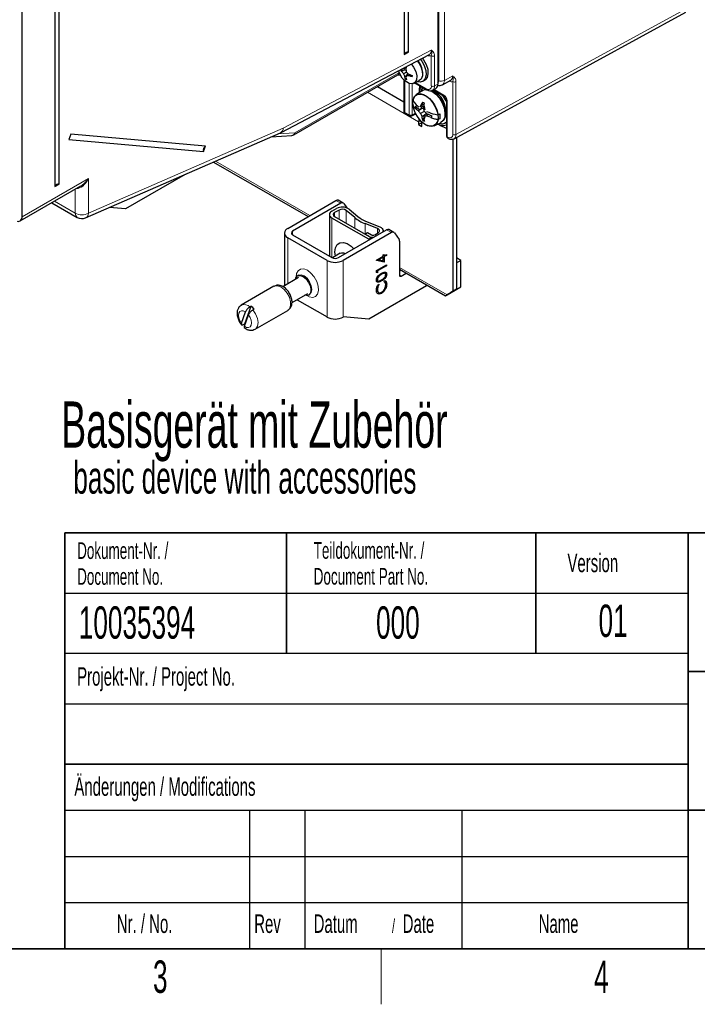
# Paper-space layout 'Blatt4' of a CAD drawing. Header units: millimetres. Extents: x 5 to 418, y 2 to 292.
# Tile 3 of 77: x 130 to 203, y 6 to 113. Entities that reach past the tile are written whole.
import ezdxf

# ---------------------------------------------------------------- set-up
doc = ezdxf.new("R2010")
doc.units = ezdxf.units.MM
doc.layers.add('SLD-0', color=7, linetype='Continuous')
doc.styles.add('SLDTEXTSTYLE0', font='TXT', dxfattribs={"width": 0.605})

# ---------------------------------------------------------------- blocks, each defined once
blk = doc.blocks.new('SW_NOTE_0_58')
at = {"layer": 'SLD-0', "color": 0, "attachment_point": 1, "style": 'SLDTEXTSTYLE0'}
for s, insert, char_height in [('Basisgerät mit Zubehör', (0, 6.45), 5), ('basic device with accessories', (1.31, -0.02), 3.5)]:
    blk.add_mtext(s, dxfattribs=dict(at, insert=insert, char_height=char_height))
blk = doc.blocks.new('SW_NOTE_0_61')
at = {"layer": 'SLD-0', "color": 0, "attachment_point": 1, "style": 'SLDTEXTSTYLE0'}
for s, insert, char_height in [('Datum', (0, 2.58), 2), ('/', (8.48, 2.08), 1.5), ('Date', (9.64, 2.58), 2)]:
    blk.add_mtext(s, dxfattribs=dict(at, insert=insert, char_height=char_height))
blk = doc.blocks.new('SW_NOTE_0_63')
at = {"layer": 'SLD-0', "color": 0, "char_height": 1.8, "attachment_point": 1, "style": 'SLDTEXTSTYLE0'}
for s, insert in [('Teildokument-Nr. /', (0, 2.32)), ('Document Part No.', (0, -0.48))]:
    blk.add_mtext(s, dxfattribs=dict(at, insert=insert))
blk = doc.blocks.new('SW_NOTE_0_64')
at = {"layer": 'SLD-0', "color": 0, "char_height": 1.8, "attachment_point": 1, "style": 'SLDTEXTSTYLE0'}
for s, insert in [('Dokument-Nr. /', (0, 2.32)), ('Document No.', (0, -0.48))]:
    blk.add_mtext(s, dxfattribs=dict(at, insert=insert))

psp = doc.layouts.new('Blatt4')

# ---------------------------------------------------------------- linework, layer by layer
at = {"color": 7, "linetype": 'Continuous', "lineweight": 25}
for p, q in [((175.47, 215.35), (175.47, 105.94)), ((172.22, 109.04), (172.22, 207.84)), ((171.76, 207.58), (171.76, 108.77)), ((134.39, 94.75), (134.39, 180.08)), ((130.39, 91.22), (130.39, 179)), ((133.93, 179.82), (133.93, 94.49)), ((175.4, 114.76), (175.4, 105.57)), ((177.15, 99.66), (202.24, 113.37)), ((158.42, 100.33), (174.48, 108.79)), ((171.76, 108.77), (172.22, 109.04)), ((159.81, 100.08), (171.05, 106.56)), ((171.6, 107.07), (171.46, 106.95)), ((171.95, 107.09), (171.69, 107.04)), ((171.99, 106.87), (171.69, 106.69)), ((171.95, 107.35), (171.8, 107.3)), ((172.16, 106.73), (171.99, 106.52)), ((172.38, 106.59), (172.27, 106.49)), ((171.73, 106.03), (171.73, 102.62)), ((171.97, 106.43), (171.8, 106.37)), ((171.96, 106.14), (171.89, 106.09)), ((172.79, 105.65), (173.39, 105.95)), ((172.89, 105.71), (174.21, 104.94)), ((173.76, 105.87), (173.98, 105.99)), ((175.89, 105.5), (176.79, 105.99)), ((171.73, 103.63), (168.85, 105.29)), ((173.62, 104.79), (173.06, 104.42)), ((173.41, 104.96), (173.44, 105.39)), ((173.41, 104.66), (173.41, 104.96)), ((173.71, 104.86), (173.61, 104.79)), ((174.64, 104.86), (174.76, 104.79)), ((174.71, 104.88), (174.81, 104.82)), ((174.84, 104.91), (175.19, 105.11)), ((174.91, 104.95), (176.09, 104.27)), ((173.05, 104.39), (173.04, 104.39)), ((173.68, 103.46), (173.46, 103.07)), ((173.92, 103.33), (173.68, 103.46)), ((176.32, 103.88), (176.32, 99.97)), ((171.86, 102.4), (172.33, 102.12)), ((172.58, 102.12), (173.01, 102.35)), ((173.11, 103.05), (172.98, 102.98)), ((173.64, 102.9), (173.31, 102.66)), ((173.84, 102.97), (173.52, 102.86)), ((173.92, 102.62), (173.52, 102.4)), ((173.86, 103.18), (173.63, 103.08)), ((174.18, 102.39), (173.92, 102.17)), ((174.37, 102.3), (174.18, 102.16)), ((173.29, 101.5), (173.29, 101.19)), ((173.65, 101.39), (173.29, 101.19)), ((174.02, 102.25), (173.65, 102.08)), ((173.65, 100.99), (173.65, 101.49)), ((173.71, 101.87), (173.92, 101.75)), ((173.78, 101.65), (173.77, 101.64)), ((173.92, 101.75), (174.03, 102.07)), ((175, 101.06), (175.6, 101.35)), ((175.65, 101.09), (175.39, 101.24)), ((175.6, 101.35), (175.71, 101.4)), ((175.64, 101.83), (175.65, 101.83)), ((176.17, 101.37), (176.22, 101.4)), ((135.68, 100.16), (135.45, 99.57)), ((150.24, 98.86), (135.68, 100.16)), ((137.26, 91.09), (158.36, 100.3)), ((173.29, 101.19), (173.65, 100.99)), ((174.96, 101.06), (174.97, 101.06)), ((176.32, 100.76), (175.65, 101.09)), ((135.45, 99.57), (150.01, 98.26)), ((157.37, 99.87), (159.6, 100.01)), ((176.44, 99.75), (176.53, 99.7)), ((177.01, 99.62), (177.01, 83.12)), ((177.43, 99.81), (177.43, 83.37)), ((150.01, 98.26), (150.24, 98.86)), ((151.12, 97.14), (161.36, 91.23)), ((148.06, 95.8), (141.58, 92.06)), ((130.18, 90.76), (136.74, 94.55)), ((133.93, 94.49), (134.39, 94.75)), ((133.6, 92.74), (136.36, 91.14)), ((159.15, 89.96), (164.37, 92.97)), ((165.15, 92.69), (164.62, 93)), ((141.58, 92.06), (139.84, 92.22)), ((164.9, 92.67), (159.68, 89.66)), ((163.93, 91.82), (164.42, 92.11)), ((164.7, 91.94), (164.21, 91.66)), ((165.21, 92.64), (165.53, 92.18)), ((166.41, 91.12), (165.47, 91.9)), ((165.8, 92.03), (166.73, 91.25)), ((163.66, 91.45), (163.66, 86.95)), ((167.92, 88.78), (163.93, 91.08)), ((164.21, 91.25), (168.2, 88.94)), ((167.75, 90.67), (169.1, 90.12)), ((164.63, 86.8), (169.85, 89.81)), ((170.38, 89.5), (165.16, 86.49)), ((167.5, 89.35), (167.78, 89.52)), ((168.88, 89.93), (167.52, 90.48)), ((167.78, 89.52), (168.21, 89.27)), ((169.49, 89.6), (169.49, 89.7)), ((170.63, 89.53), (170.1, 89.84)), ((158.79, 89.45), (158.79, 83.76)), ((163.4, 86.49), (159.15, 88.94)), ((159.68, 89.25), (163.93, 86.8)), ((167.92, 89.11), (167.5, 89.35)), ((167.5, 89.35), (167.5, 89.35)), ((168.2, 88.94), (167.92, 88.78)), ((167.92, 88.78), (167.92, 88.7)), ((168.2, 88.94), (168.2, 88.86)), ((168.56, 89.27), (168.95, 89.49)), ((170.69, 89.48), (171.2, 88.75)), ((171.24, 88.57), (171.24, 84.9)), ((164.84, 87.26), (163.99, 86.77)), ((168.74, 86.52), (169.48, 86.95)), ((168.74, 86.5), (168.74, 86.52)), ((169.57, 86.33), (168.74, 86.51)), ((169.58, 86.32), (168.74, 86.5)), ((169.46, 86.85), (169, 86.58)), ((169, 86.58), (169.02, 86.57)), ((169.48, 86.84), (169.02, 86.57)), ((169.02, 86.57), (169.48, 86.47)), ((169.46, 86.85), (169.48, 86.84)), ((169.48, 87.09), (169.58, 87.15)), ((169.48, 86.95), (169.48, 87.09)), ((169.48, 86.47), (169.48, 86.84)), ((169.57, 87.14), (169.57, 87.02)), ((169.81, 87.05), (169.57, 86.91)), ((169.57, 87.02), (169.58, 87.01)), ((169.57, 86.91), (169.57, 86.33)), ((169.57, 86.91), (169.58, 86.9)), ((169.57, 86.33), (169.58, 86.32)), ((169.58, 87.01), (169.83, 87.15)), ((169.58, 87.15), (169.58, 87.01)), ((169.83, 87.04), (169.58, 86.9)), ((169.58, 86.9), (169.58, 86.32)), ((169.81, 87.14), (169.81, 87.05)), ((169.81, 87.05), (169.83, 87.04)), ((169.83, 87.15), (169.83, 87.04)), ((177.89, 86.49), (177.43, 86.76)), ((177.47, 86.25), (177.89, 86.49)), ((177.89, 83.63), (177.89, 86.49)), ((168.77, 85.39), (169.83, 86.01)), ((168.77, 85.17), (168.77, 85.39)), ((169.81, 85.91), (168.86, 85.36)), ((168.86, 85.36), (168.86, 85.17)), ((168.86, 85.36), (168.88, 85.35)), ((169.83, 85.9), (168.88, 85.35)), ((168.88, 85.35), (168.88, 85.16)), ((169.81, 86), (169.81, 85.91)), ((169.81, 85.91), (169.83, 85.9)), ((169.83, 86.01), (169.83, 85.9)), ((171.24, 85.53), (176.21, 82.66)), ((171.43, 85.42), (171.24, 85.31)), ((177.47, 86.25), (177.43, 86.27)), ((177.47, 83.39), (177.47, 86.25)), ((160.31, 84.64), (158.6, 83.65)), ((160.32, 84.88), (160.21, 84.82)), ((168.86, 85.17), (168.77, 85.18)), ((168.88, 85.16), (168.77, 85.17)), ((168.83, 84.44), (168.85, 84.43)), ((168.86, 85.17), (168.88, 85.16)), ((169.28, 85), (169.3, 84.99)), ((169.55, 85.11), (169.57, 85.1)), ((169.57, 84.19), (169.63, 84.32)), ((169.84, 85.01), (169.86, 85)), ((171.42, 84.8), (171.96, 85.11)), ((157.66, 83.69), (154.12, 81.65)), ((174.18, 83.74), (167.92, 80.12)), ((168.83, 83.34), (168.85, 83.33)), ((168.96, 83.94), (169.03, 83.88)), ((168.96, 83.93), (169.01, 83.89)), ((169.01, 83.89), (169.03, 83.88)), ((169.65, 83.32), (169.67, 83.31)), ((169.84, 83.93), (169.86, 83.92)), ((174.26, 83.79), (174.18, 83.74)), ((177.01, 83.12), (176.39, 82.77)), ((177.43, 83.37), (176.81, 83.01)), ((176.85, 83.03), (177.27, 83.28)), ((177.01, 83.12), (177.43, 83.37)), ((177.27, 83.28), (177.89, 83.63)), ((177.43, 83.37), (177.47, 83.39)), ((177.47, 83.39), (177.89, 83.63)), ((159.61, 81.93), (161.31, 82.91)), ((160.15, 82.24), (163.4, 80.37)), ((161.41, 82.74), (161.52, 82.8)), ((169.28, 82.94), (169.29, 82.93)), ((176.33, 82.73), (176.49, 82.83)), ((176.39, 82.77), (176.81, 83.01)), ((154.51, 79.64), (155.19, 81.54)), ((155.19, 81.54), (155.04, 81.46)), ((155.38, 81.13), (155.52, 81.22)), ((155.62, 79.05), (159.16, 81.09)), ((154.13, 79.69), (154.57, 80.93)), ((154.47, 79.36), (154.91, 80.6)), ((167.92, 80.12), (165.16, 80.37)), ((154.37, 79.56), (154.51, 79.64))]:
    psp.add_line(p, q, dxfattribs=at)
at = {"color": 7, "linetype": 'Continuous', "lineweight": 18}
for p, q in [((176.11, 115.15), (176.11, 105.96)), ((177.36, 100.12), (202.45, 113.83)), ((158.66, 100.81), (174.69, 109.25)), ((174.69, 105.37), (174.69, 108.64)), ((175.04, 108.64), (175.04, 105.37)), ((159.92, 100.31), (171.16, 106.79)), ((171.16, 106.79), (171.16, 106.99)), ((171.81, 105.95), (171.81, 102.51)), ((172.28, 102.24), (172.28, 105.65)), ((172.63, 105.61), (172.63, 102.24)), ((172.97, 105.74), (174.16, 105.06)), ((175.04, 105.37), (175.4, 105.57)), ((175.4, 105.9), (175.47, 105.94)), ((176.11, 105.96), (177.01, 106.45)), ((177.01, 100.12), (177.01, 105.84)), ((177.36, 105.84), (177.36, 100.12)), ((173.29, 101.5), (167.78, 104.68)), ((174.99, 104.99), (176.04, 104.39)), ((176.39, 103.77), (176.39, 99.87)), ((171.81, 102.51), (172.28, 102.24)), ((172.63, 102.24), (172.97, 102.42)), ((173.51, 101.62), (173.29, 101.5)), ((137.57, 91.6), (158.66, 100.81)), ((158.11, 100.19), (159.92, 100.31)), ((176.39, 99.87), (176.48, 99.82)), ((151.33, 97.23), (161.54, 91.34)), ((130.39, 91.22), (137.57, 95.37)), ((137.57, 95.37), (137.57, 91.6)), ((136.15, 91.6), (136.15, 94.21)), ((133.89, 92.9), (136.15, 91.6)), ((164.37, 92.97), (164.9, 92.67)), ((164.21, 91.66), (164.21, 91.25)), ((164.7, 91.94), (164.7, 90.96)), ((165.47, 91.9), (165.47, 90.52)), ((163.93, 91.08), (163.93, 86.8)), ((166.41, 91.12), (166.41, 89.98)), ((159.68, 89.66), (159.68, 89.25)), ((167.52, 90.48), (167.52, 89.36)), ((168.88, 89.93), (168.88, 89.45)), ((170.38, 89.5), (169.85, 89.81)), ((159.15, 88.94), (159.15, 83.97)), ((167.92, 89.11), (167.92, 89.1)), ((163.4, 86.49), (163.4, 80.37)), ((165.16, 86.49), (165.16, 80.37)), ((171.24, 85.74), (176.39, 82.77)), ((169.28, 84.28), (169.3, 84.27)), ((171.24, 84.9), (171.42, 84.8))]:
    psp.add_line(p, q, dxfattribs=at)
at = {"color": 7, "linetype": 'Continuous', "lineweight": 25, "flags": 128}
for points in [[(172.52, 107.76), (172.78, 107.4), (173.01, 106.92), (173.11, 106.45), (173.08, 106.03), (172.91, 105.74), (172.63, 105.61), (172.28, 105.65), (171.9, 105.87), (171.55, 106.23), (171.27, 106.69), (171.14, 107.03)], [(173.15, 108.09), (173.36, 107.81), (173.59, 107.35), (173.72, 106.87), (173.72, 106.45), (173.59, 106.12), (173.39, 105.95)], [(173.5, 108.28), (173.65, 108.07), (173.92, 107.57), (174.09, 107.04), (174.12, 106.56), (174.02, 106.16), (173.8, 105.89), (173.48, 105.79), (173.16, 105.83)], [(173.72, 108.39), (173.86, 108.2), (174.14, 107.69), (174.3, 107.17), (174.33, 106.68), (174.23, 106.28), (174.01, 106.02), (173.98, 105.99)], [(174.05, 104.32), (174.48, 104), (174.85, 103.56), (175.16, 103.04), (175.35, 102.49), (175.42, 101.97), (175.35, 101.52), (175.16, 101.19), (174.85, 101.02), (174.48, 101.01), (174.05, 101.18), (173.63, 101.5), (173.25, 101.94), (172.95, 102.46), (172.76, 103.01), (172.69, 103.54), (172.76, 103.98), (172.95, 104.31), (173.25, 104.49), (173.63, 104.49), (174.05, 104.32)], [(172.71, 103.81), (172.85, 104.2), (173.1, 104.45), (173.45, 104.54), (173.86, 104.45), (174.28, 104.21), (174.69, 103.82), (175.04, 103.33), (175.29, 102.79), (175.42, 102.24)], [(173.52, 104.73), (173.6, 104.92), (173.8, 105.18)], [(173.71, 104.86), (173.97, 104.97), (174.14, 104.99)], [(173.77, 104.9), (174.01, 105), (174.1, 105.01)], [(174.76, 104.79), (175.18, 104.48), (175.56, 104.05), (175.87, 103.54), (176.08, 103), (176.17, 102.47), (176.14, 102), (175.99, 101.64), (175.72, 101.41), (175.71, 101.4)], [(174.81, 104.82), (175.23, 104.51), (175.61, 104.08), (175.92, 103.57), (176.13, 103.03), (176.22, 102.5), (176.19, 102.03), (176.04, 101.66), (175.77, 101.44)], [(175.42, 102.24), (175.52, 102.29), (175.65, 102.36)], [(173.36, 101.81), (173.33, 101.71), (173.29, 101.5)], [(175.42, 101.71), (175.29, 101.32), (175.04, 101.07), (174.69, 100.98), (174.28, 101.07), (174.05, 101.18)], [(175.65, 101.83), (175.52, 101.76), (175.42, 101.71)], [(129.86, 90.74), (129.95, 90.72), (130.08, 90.73), (130.18, 90.76), (130.27, 90.84), (130.34, 90.94), (130.38, 91.07), (130.39, 91.22)], [(168.95, 89.49), (169.01, 89.54), (169.06, 89.6), (169.09, 89.66), (169.09, 89.72), (169.07, 89.78), (169.02, 89.84), (168.96, 89.89), (168.88, 89.93)], [(169.1, 90.12), (169.25, 90.05), (169.37, 89.96), (169.45, 89.85), (169.49, 89.74), (169.48, 89.63), (169.47, 89.59)], [(164.31, 86.95), (164.26, 87.42), (164.32, 87.87), (164.51, 88.21), (164.8, 88.41), (165.17, 88.44), (165.59, 88.31), (166.01, 88.03), (166.29, 87.76)], [(159.98, 84.45), (160.03, 84.6), (160.21, 84.82), (160.49, 84.87), (160.81, 84.76)], [(160.81, 84.76), (161.14, 84.5), (161.41, 84.12), (161.6, 83.7), (161.66, 83.29), (161.6, 82.95), (161.41, 82.74), (161.14, 82.68), (160.98, 82.72)], [(154.51, 79.64), (154.55, 79.6), (154.55, 79.6)]]:
    psp.add_lwpolyline(points, dxfattribs=at)
at = {"color": 7, "linetype": 'Continuous', "lineweight": 18, "flags": 128}
for points in [[(171.22, 106.82), (171.19, 106.81), (171.16, 106.79)], [(161.27, 85.43), (160.88, 85.58), (160.54, 85.56), (160.27, 85.38), (160.11, 85.06), (160.07, 84.68)], [(161.23, 82.68), (161.47, 82.56), (161.85, 82.49), (162.16, 82.59), (162.37, 82.85), (162.47, 83.24), (162.44, 83.71), (162.28, 84.22), (162.01, 84.71), (161.66, 85.13), (161.27, 85.43), (161.27, 85.43)], [(160.33, 84.88), (160.6, 84.93), (160.92, 84.82)], [(160.92, 84.82), (161.24, 84.56), (161.52, 84.19), (161.7, 83.76), (161.77, 83.35), (161.7, 83.01), (161.52, 82.8), (161.52, 82.8)], [(157.66, 83.69), (157.71, 83.71), (158.02, 83.75), (158.39, 83.63), (158.75, 83.35), (159.07, 82.96), (159.32, 82.5), (159.45, 82.02), (159.46, 81.6), (159.34, 81.26), (159.16, 81.09)], [(154.13, 79.69), (153.96, 79.97), (153.85, 80.27), (153.81, 80.55), (153.85, 80.79), (153.96, 80.97), (154.13, 81.05), (154.34, 81.04), (154.57, 80.93)], [(155.38, 81.13), (155.67, 80.7), (155.86, 80.22), (155.93, 79.76), (155.88, 79.37), (155.7, 79.1), (155.62, 79.05)], [(154.91, 80.6), (155.08, 80.32), (155.19, 80.02), (155.23, 79.74), (155.19, 79.49), (155.08, 79.32), (154.91, 79.24), (154.7, 79.25), (154.47, 79.36)]]:
    psp.add_lwpolyline(points, dxfattribs=at)
at = {"color": 7, "linetype": 'Continuous', "lineweight": 25}
for centre, radius, start, end in [((172.17, 108.6), 0.446, 83.4693, 156.5253), ((171.98, 106.86), 1.75, 357.511, 45.9205), ((172.65, 108.23), 1.75, 219.6399, 227.245), ((172.94, 109.01), 2.4, 229.9352, 232.1128), ((172.44, 109.99), 3.05, 251.3012, 255.6687), ((173.53, 108.5), 2.58, 217.0027, 224.5729), ((173.91, 106.24), 2.36, 153.1856, 160.0407), ((174.18, 107.38), 2.58, 195.428, 202.9976), ((174.56, 106.75), 2.82, 166.9872, 168.8169), ((177.49, 106.62), 5.58, 171.2214, 173.766), ((176.59, 107.75), 4.69, 186.4644, 190.8585), ((175.06, 110.41), 4.69, 229.1423, 233.5366), ((174.56, 111.86), 5.7, 246.2559, 249.8843), ((173.48, 106.75), 1.73, 192.7186, 202.3785), ((173.08, 108.05), 2.3, 238.5713, 241.4341), ((174.92, 105.7), 3.05, 164.3376, 168.7058), ((174.07, 106.58), 2.15, 187.7202, 194.6615), ((172.4, 108.84), 2.36, 259.9654, 266.8194), ((173.21, 109.26), 2.93, 251.2456, 258.0342), ((176.58, 106.45), 3.97, 179.1722, 180.8278), ((174.92, 105.51), 0.485, 304.4306, 6.8811), ((175.12, 105.92), 0.349, 322.7721, 3.0492), ((174.47, 104.62), 1.11, 142.0336, 162.059), ((173.89, 102.67), 2.37, 348.2066, 69.0508), ((177.89, 102.52), 4.29, 165.0443, 172.417), ((176.02, 107.37), 4.38, 238.6746, 241.3307), ((179.84, 102.37), 6.03, 169.0179, 174.3672), ((172.83, 102.05), 3.85, 25.2118, 37.3365), ((171.98, 102.62), 0.25, 180, 240.0027), ((174.98, 105.11), 2.78, 224.0149, 232.981), ((176.2, 103.13), 3.23, 179.0668, 182.5817), ((174.85, 104.56), 2.45, 220.1243, 230.8288), ((174, 106.37), 3.55, 258.6385, 262.1554), ((176.46, 105.05), 3.96, 217.1325, 222.0857), ((176.68, 101.39), 3.48, 150.8663, 155.0862), ((177.23, 103.67), 3.91, 198.9208, 203.9209), ((179.1, 104.02), 5.37, 191.2974, 195.0483), ((177.7, 106.51), 5.42, 225.7375, 229.4701), ((176.65, 107.99), 6.13, 246.1726, 251.4701), ((173.82, 102.09), 1.84, 351.719, 8.281), ((172.46, 102.34), 0.25, 240.0027, 298.4686), ((176.01, 102.5), 2.4, 190.1348, 200.9944), ((175.5, 104.44), 3.29, 238.3022, 241.7032), ((177.12, 100.88), 3.45, 158.1239, 161.7165), ((176.53, 102.33), 2.7, 187.7621, 196.8944), ((174.21, 105.71), 3.56, 265.311, 269.4823), ((175.79, 106.21), 4.36, 248.2986, 255.5828), ((178.96, 102.13), 4.25, 179.2924, 181.9513), ((175.75, 102.1), 0.839, 252.7612, 312.9573), ((157.96, 101.21), 1, 293.5795, 297.7928), ((175.87, 102.07), 0.998, 256.8488, 296.5303), ((159.56, 100.51), 0.5, 273.6653, 299.9973), ((176.57, 99.97), 0.25, 180, 240.0027), ((150.57, 98.39), 0.565, 124.6078, 192.9807), ((134.34, 94.31), 0.446, 83.4694, 156.5252), ((164.52, 92.77), 0.253, 65.8434, 125.4677), ((165.04, 92.5), 0.22, 40.5318, 129.2491), ((164.06, 91.45), 0.393, 110.7835, 249.2164), ((164.29, 91.45), 0.218, 110.7835, 249.2161), ((165.05, 90.93), 1.33, 55.8953, 118.1296), ((165.05, 91.29), 0.741, 55.8949, 118.1298), ((136.86, 92.01), 1, 240.0027, 293.5795), ((169, 94.33), 4.13, 231.0316, 248.9738), ((169.1, 94.17), 3.76, 231.0316, 248.9737), ((159.35, 89.45), 0.546, 110.7832, 249.2169), ((159.76, 89.45), 0.218, 110.7836, 249.2162), ((170, 89.6), 0.253, 65.8434, 125.4677), ((170.52, 89.33), 0.22, 40.5318, 129.2491), ((168.37, 89.96), 0.963, 242.2346, 274.2083), ((168.38, 89.61), 0.384, 242.6089, 297.3913), ((170.94, 88.59), 0.307, 357.649, 32.349), ((164.28, 88.2), 1.92, 242.6095, 297.3905), ((164.28, 87.48), 0.769, 242.6099, 297.3901), ((165.04, 86.76), 0.537, 56.4825, 112.2508), ((171.35, 84.88), 0.109, 170.7851, 309.2041), ((153.9, 79.88), 2.1, 39.461, 52.2224), ((164.28, 82.07), 1.92, 242.6095, 297.3905)]:
    psp.add_arc(centre, radius, start, end, dxfattribs=at)
at = {"color": 7, "linetype": 'Continuous', "lineweight": 18}
for centre, radius, start, end in [((174.87, 108.98), 0.384, 242.61, 297.39), ((170.92, 106.76), 0.241, 304.24, 7.0716), ((175.75, 106.67), 0.784, 248.671, 296.6034), ((177.19, 106.18), 0.385, 242.6469, 296.909), ((174.37, 105.31), 0.328, 230.7966, 9.2139), ((174.29, 105.05), 0.126, 174.3783, 234.2974), ((174.87, 105.71), 0.384, 242.61, 297.39), ((174.54, 105.32), 0.504, 305.888, 5.6034), ((176.16, 104.37), 0.127, 174.521, 233.3149), ((176.44, 103.89), 0.127, 186.7939, 245.4741), ((171.85, 102.63), 0.12, 184.1239, 247.1954), ((171.93, 102.5), 0.123, 173.7606, 234.9283), ((172.46, 102.58), 0.385, 242.6568, 296.7662), ((172.41, 102.23), 0.123, 173.7606, 234.9283), ((172.51, 102.22), 0.125, 303.8874, 5.7677), ((158.08, 100.81), 0.583, 298.2443, 359.4798), ((158.14, 100.77), 0.525, 302.6366, 3.7313), ((159.54, 100.39), 0.384, 277.8642, 347.173), ((159.68, 100.28), 0.241, 304.24, 7.0716), ((176.44, 99.98), 0.123, 185.0899, 246.2293), ((176.51, 99.85), 0.123, 173.7606, 234.9283), ((176.6, 99.8), 0.12, 172.8048, 235.9004), ((177.19, 100.46), 0.385, 242.6469, 296.909), ((136.86, 92.96), 1.54, 242.6093, 297.3904), ((136.64, 91.54), 0.486, 173.2411, 235.4466), ((136.99, 91.6), 0.583, 298.2434, 359.4809), ((154.45, 80.88), 0.836, 44.2638, 112.5941)]:
    psp.add_arc(centre, radius, start, end, dxfattribs=at)
for centre, major_axis, ratio, start_param, end_param in [((174.16, 109.76), (-0.62, 1.08), 0.577381, 2.486885, 3.000721), ((173.98, 109.66), (-0.507, 0.863), 0.571096, 3.114986, 3.923159), ((175.4, 106.38), (-0.488, 0.873), 0.578475, 3.119854, 3.934703), ((176.48, 106.96), (-0.63, 1.08), 0.577246, 2.489982, 3.00645), ((176.3, 106.86), (-0.506, 0.863), 0.576581, 3.122341, 3.923201), ((176.04, 103.98), (-0.25, 0.433), 0.577557, 3.927224, 5.497716), ((176.48, 100.43), (-0.375, 0.65), 0.577278, 2.356366, 3.926982), ((176.66, 100.53), (-0.495, 0.869), 0.577316, 3.131526, 3.930336), ((136.86, 95.77), (0.68, 1.45), 0.51034, 3.284309, 4.668094), ((136.86, 95.77), (0.91, 1.31), 0.510341, 3.971271, 4.75675)]:
    psp.add_ellipse(centre, major_axis=major_axis, ratio=ratio, start_param=start_param, end_param=end_param, dxfattribs=at)
at = {"color": 7, "linetype": 'Continuous', "lineweight": 25}
psp.add_ellipse((176.83, 83.02), major_axis=(0.625, 0.361), ratio=0.00007, start_param=2.356154, end_param=5.497747, dxfattribs=at)
at = {"color": 7, "linetype": 'Continuous', "lineweight": 18}
for points, knots in [([(174.69, 109.25), (174.69, 109.25), (174.71, 109.24), (174.78, 109.18), (174.9, 109.07), (175.02, 108.88), (175.04, 108.71), (175.04, 108.64)], [0, 0, 0, 0, 0.003405, 0.102082, 0.394405, 0.77816, 1, 1, 1, 1]), ([(174.69, 108.64), (174.7, 108.68), (174.74, 108.8), (174.75, 108.95), (174.73, 109.12), (174.7, 109.22), (174.69, 109.24), (174.69, 109.25), (174.69, 109.25), (174.69, 109.25)], [0, 0, 0, 0, 0.183082, 0.558459, 0.882819, 0.968038, 0.991133, 0.995755, 1, 1, 1, 1]), ([(171.03, 106.57), (171.11, 106.58), (171.21, 106.59), (171.3, 106.6), (171.32, 106.6)], [0, 0, 0, 0, 0.840507, 1, 1, 1, 1]), ([(177.36, 105.84), (177.36, 105.92), (177.35, 105.99), (177.31, 106.11), (177.28, 106.17), (177.18, 106.31), (177.09, 106.38), (177.01, 106.45)], [0, 0, 0, 0, 0.25, 0.25, 0.5, 0.5, 1, 1, 1, 1]), ([(177.01, 105.84), (177.03, 105.9), (177.04, 105.95), (177.06, 106.04), (177.06, 106.09), (177.06, 106.18), (177.06, 106.23), (177.04, 106.34), (177.03, 106.4), (177.01, 106.45)], [0, 0, 0, 0, 0.25, 0.25, 0.5, 0.5, 0.75, 0.75, 1, 1, 1, 1])]:
    psp.add_open_spline(points, degree=3, knots=knots, dxfattribs=at)
at = {"color": 7, "linetype": 'Continuous', "lineweight": 25}
for points, knots in [([(171.04, 106.56), (171.05, 106.56), (171.13, 106.57), (171.25, 106.57), (171.34, 106.55), (171.35, 106.55)], [0, 0, 0, 0, 0.058588, 0.826061, 1, 1, 1, 1]), ([(175.38, 105.44), (175.38, 105.44), (175.47, 105.41), (175.65, 105.41), (175.8, 105.47), (175.87, 105.5)], [0, 0, 0, 0, 0.01703, 0.551959, 1, 1, 1, 1]), ([(174.21, 104.94), (174.27, 104.92), (174.41, 104.85), (174.63, 104.82), (174.77, 104.88), (174.84, 104.91)], [0, 0, 0, 0, 0.28358, 0.680917, 1, 1, 1, 1]), ([(172.71, 103.81), (172.75, 103.74), (172.89, 103.48), (173.15, 103.25), (173.33, 103.09)], [0, 0, 0, 0, 0.274887, 1, 1, 1, 1]), ([(176.09, 104.27), (176.11, 104.26), (176.14, 104.24), (176.2, 104.18), (176.25, 104.1), (176.29, 104.01), (176.32, 103.93), (176.32, 103.89), (176.32, 103.88)], [0, 0, 0, 0, 0.154843, 0.318026, 0.496626, 0.684092, 0.869736, 1, 1, 1, 1]), ([(173.12, 102.78), (173.01, 102.88), (172.84, 103.04), (172.75, 103.21), (172.71, 103.28)], [0, 0, 0, 0, 0.634939, 1, 1, 1, 1]), ([(174.03, 102.74), (173.99, 102.92), (173.95, 103.11), (173.92, 103.31), (173.92, 103.33)], [0, 0, 0, 0, 0.910871, 1, 1, 1, 1]), ([(174.18, 102.6), (174.48, 102.49), (174.87, 102.34), (175.31, 102.26), (175.42, 102.24)], [0, 0, 0, 0, 0.750832, 1, 1, 1, 1]), ([(175.42, 101.71), (175.3, 101.73), (175.03, 101.78), (174.79, 101.87), (174.66, 101.91)], [0, 0, 0, 0, 0.455623, 1, 1, 1, 1]), ([(176.53, 99.7), (176.59, 99.67), (176.73, 99.6), (176.94, 99.58), (177.07, 99.63), (177.12, 99.66)], [0, 0, 0, 0, 0.302624, 0.726604, 1, 1, 1, 1]), ([(169.3, 85.1), (169.43, 85.17), (169.62, 85.27), (169.79, 85.21), (169.85, 85.11), (169.85, 85.04), (169.86, 85)], [0, 0, 0, 0, 0.499406, 0.748744, 0.874374, 1, 1, 1, 1]), ([(168.74, 84.36), (168.74, 84.4), (168.75, 84.47), (168.8, 84.63), (168.98, 84.9), (169.17, 85.02), (169.3, 85.1)], [0, 0, 0, 0, 0.125599, 0.251197, 0.500581, 1, 1, 1, 1]), ([(169.3, 84.27), (169.17, 84.2), (169.01, 84.12), (168.86, 84.14), (168.79, 84.18), (168.75, 84.26), (168.74, 84.32), (168.74, 84.36)], [0, 0, 0, 0, 0.498702, 0.624177, 0.749467, 0.874745, 1, 1, 1, 1]), ([(169.28, 85), (169.18, 84.94), (169.04, 84.85), (168.89, 84.65), (168.84, 84.52), (168.84, 84.46), (168.83, 84.44)], [0, 0, 0, 0, 0.500071, 0.749022, 0.8746, 1, 1, 1, 1]), ([(168.83, 84.44), (168.83, 84.41), (168.84, 84.36), (168.86, 84.34), (168.87, 84.33)], [0, 0, 0, 0, 0.627355, 1, 1, 1, 1]), ([(169.3, 84.99), (169.2, 84.93), (169.05, 84.84), (168.91, 84.64), (168.86, 84.51), (168.85, 84.45), (168.85, 84.43)], [0, 0, 0, 0, 0.500071, 0.749022, 0.8746, 1, 1, 1, 1]), ([(168.85, 84.43), (168.85, 84.4), (168.86, 84.35), (168.9, 84.29), (168.95, 84.26), (169.08, 84.26), (169.2, 84.33), (169.3, 84.38)], [0, 0, 0, 0, 0.12514, 0.250419, 0.375518, 0.500849, 1, 1, 1, 1]), ([(169.28, 84.28), (169.15, 84.21), (169, 84.12), (168.88, 84.15), (168.87, 84.15)], [0, 0, 0, 0, 0.853436, 1, 1, 1, 1]), ([(169.55, 85.11), (169.5, 85.1), (169.41, 85.08), (169.32, 85.03), (169.28, 85)], [0, 0, 0, 0, 0.559594, 1, 1, 1, 1]), ([(169.84, 85.01), (169.84, 84.98), (169.83, 84.9), (169.78, 84.74), (169.6, 84.48), (169.41, 84.36), (169.28, 84.28)], [0, 0, 0, 0, 0.125551, 0.251091, 0.500251, 1, 1, 1, 1]), ([(169.57, 85.1), (169.52, 85.09), (169.43, 85.07), (169.34, 85.02), (169.3, 84.99)], [0, 0, 0, 0, 0.559594, 1, 1, 1, 1]), ([(169.86, 85), (169.85, 84.97), (169.85, 84.89), (169.79, 84.73), (169.62, 84.46), (169.43, 84.35), (169.3, 84.27)], [0, 0, 0, 0, 0.125551, 0.251091, 0.500251, 1, 1, 1, 1]), ([(169.3, 84.38), (169.4, 84.44), (169.55, 84.53), (169.69, 84.73), (169.74, 84.85), (169.75, 84.91), (169.75, 84.94)], [0, 0, 0, 0, 0.50029, 0.749086, 0.874604, 1, 1, 1, 1]), ([(169.68, 85.08), (169.67, 85.09), (169.64, 85.12), (169.59, 85.12), (169.55, 85.11)], [0, 0, 0, 0, 0.127342, 1, 1, 1, 1]), ([(169.75, 84.94), (169.74, 84.97), (169.74, 85.04), (169.68, 85.11), (169.61, 85.1), (169.57, 85.1)], [0, 0, 0, 0, 0.280255, 0.560779, 1, 1, 1, 1]), ([(169.75, 83.86), (169.74, 83.94), (169.72, 84.1), (169.62, 84.16), (169.57, 84.19)], [0, 0, 0, 0, 0.558774, 1, 1, 1, 1]), ([(169.63, 84.32), (169.67, 84.31), (169.75, 84.27), (169.84, 84.15), (169.85, 84), (169.86, 83.92)], [0, 0, 0, 0, 0.2804085, 0.5607948, 1, 1, 1, 1]), ([(169.72, 84.28), (169.72, 84.28), (169.76, 84.26), (169.82, 84.15), (169.83, 84.01), (169.84, 83.93)], [0, 0, 0, 0, 0.013427, 0.397842, 1, 1, 1, 1]), ([(169.78, 85.19), (169.78, 85.19), (169.81, 85.18), (169.83, 85.11), (169.84, 85.05), (169.84, 85.01)], [0, 0, 0, 0, 0.015539, 0.507776, 1, 1, 1, 1]), ([(159.15, 81.1), (159.24, 81.16), (159.42, 81.28), (159.57, 81.58), (159.63, 81.95), (159.58, 82.37), (159.42, 82.81), (159.15, 83.23), (158.82, 83.56), (158.45, 83.76), (158.08, 83.82), (157.8, 83.78), (157.69, 83.69), (157.67, 83.68)], [0, 0, 0, 0, 0.077481, 0.166661, 0.258468, 0.360156, 0.468801, 0.578424, 0.690611, 0.795178, 0.889852, 0.979693, 1, 1, 1, 1]), ([(168.74, 83.27), (168.75, 83.4), (168.77, 83.62), (168.91, 83.84), (168.96, 83.94)], [0, 0, 0, 0, 0.559516, 1, 1, 1, 1]), ([(169.29, 82.93), (169.21, 82.9), (169.04, 82.82), (168.86, 82.9), (168.76, 83.06), (168.75, 83.2), (168.74, 83.27)], [0, 0, 0, 0, 0.279511, 0.559079, 0.779374, 1, 1, 1, 1]), ([(169.01, 83.89), (168.95, 83.78), (168.85, 83.6), (168.84, 83.42), (168.83, 83.34)], [0, 0, 0, 0, 0.558426, 1, 1, 1, 1]), ([(168.83, 83.34), (168.84, 83.26), (168.85, 83.14), (168.92, 83.08), (168.94, 83.06)], [0, 0, 0, 0, 0.634498, 1, 1, 1, 1]), ([(169.03, 83.88), (168.97, 83.77), (168.87, 83.59), (168.86, 83.41), (168.85, 83.33)], [0, 0, 0, 0, 0.558426, 1, 1, 1, 1]), ([(168.85, 83.33), (168.86, 83.26), (168.87, 83.11), (168.99, 82.99), (169.14, 82.97), (169.25, 83.02), (169.3, 83.05)], [0, 0, 0, 0, 0.279855, 0.559516, 0.779683, 1, 1, 1, 1]), ([(169.65, 83.32), (169.59, 83.23), (169.47, 83.07), (169.34, 82.98), (169.28, 82.94)], [0, 0, 0, 0, 0.559025, 1, 1, 1, 1]), ([(169.67, 83.31), (169.61, 83.22), (169.49, 83.06), (169.35, 82.97), (169.29, 82.93)], [0, 0, 0, 0, 0.559025, 1, 1, 1, 1]), ([(169.3, 83.05), (169.37, 83.1), (169.51, 83.19), (169.65, 83.43), (169.74, 83.66), (169.74, 83.79), (169.75, 83.86)], [0, 0, 0, 0, 0.279433, 0.55892, 0.779282, 1, 1, 1, 1]), ([(169.84, 83.93), (169.83, 83.82), (169.82, 83.61), (169.7, 83.41), (169.65, 83.32)], [0, 0, 0, 0, 0.559802, 1, 1, 1, 1]), ([(169.86, 83.92), (169.85, 83.81), (169.83, 83.6), (169.72, 83.4), (169.67, 83.31)], [0, 0, 0, 0, 0.559802, 1, 1, 1, 1]), ([(169.28, 82.94), (169.19, 82.9), (169.06, 82.84), (168.97, 82.88), (168.94, 82.9)], [0, 0, 0, 0, 0.675977, 1, 1, 1, 1]), ([(154.14, 81.64), (154.11, 81.63), (153.97, 81.57), (153.8, 81.35), (153.67, 81.02), (153.65, 80.63), (153.75, 80.2), (153.93, 79.8), (154.1, 79.58), (154.17, 79.49)], [0, 0, 0, 0, 0.039562, 0.195622, 0.345439, 0.50606, 0.683596, 0.867517, 1, 1, 1, 1]), ([(155.04, 81.46), (155.04, 81.45), (154.99, 81.43), (154.9, 81.36), (154.77, 81.24), (154.67, 81.11), (154.6, 81), (154.58, 80.95), (154.57, 80.93)], [0, 0, 0, 0, 0.045765, 0.255104, 0.464692, 0.675903, 0.890273, 1, 1, 1, 1]), ([(154.91, 80.6), (154.92, 80.63), (154.95, 80.69), (155.03, 80.82), (155.14, 80.95), (155.26, 81.06), (155.34, 81.11), (155.38, 81.13)], [0, 0, 0, 0, 0.148948, 0.374519, 0.593066, 0.806757, 1, 1, 1, 1]), ([(154.13, 79.69), (154.13, 79.68), (154.11, 79.63), (154.11, 79.56), (154.15, 79.51), (154.21, 79.5), (154.29, 79.52), (154.34, 79.55), (154.37, 79.56)], [0, 0, 0, 0, 0.057954, 0.286595, 0.507559, 0.72281, 0.85021, 1, 1, 1, 1]), ([(154.44, 79.22), (154.51, 79.17), (154.69, 79.04), (155.01, 78.93), (155.35, 78.92), (155.53, 79.02), (155.61, 79.06)], [0, 0, 0, 0, 0.195334, 0.508092, 0.793823, 1, 1, 1, 1]), ([(154.48, 79.2), (154.48, 79.2), (154.45, 79.21), (154.44, 79.26), (154.46, 79.33), (154.47, 79.36)], [0, 0, 0, 0, 0.075525, 0.53447, 1, 1, 1, 1])]:
    psp.add_open_spline(points, degree=3, knots=knots, dxfattribs=at)
at = {"layer": 'SLD-0', "lineweight": 35}
for p, q in [((135, 57), (408, 57)), ((135, 57), (135, 12)), ((159, 57), (159, 44)), ((186, 57), (186, 44)), ((202.5, 57), (202.5, 12)), ((202.5, 42), (259, 42)), ((135, 32), (202.5, 32)), ((202.5, 27), (259, 27)), ((26, 12), (408, 12)), ((135, 12), (408, 12))]:
    psp.add_line(p, q, dxfattribs=at)
at = {"layer": 'SLD-0'}
for p, q in [((135, 50.5), (202.5, 50.5)), ((135, 38.5), (202.5, 38.5)), ((135, 27), (202.5, 27)), ((155, 27), (155, 12)), ((161, 27), (161, 12)), ((178, 27), (178, 12)), ((135, 22), (202.5, 22)), ((135, 17), (202.5, 17))]:
    psp.add_line(p, q, dxfattribs=at)
at = {"layer": 'SLD-0', "lineweight": 25}
psp.add_line((135, 44), (202.5, 44), dxfattribs=at)
at = {"layer": 'SLD-0', "lineweight": 18}
psp.add_line((169.25, 6), (169.25, 12), dxfattribs=at)

# ---------------------------------------------------------------- block references
at = {"layer": 'SLD-0'}
for name, p in [('SW_NOTE_0_58', (134.63, 64.78)), ('SW_NOTE_0_64', (136.35, 53.67)), ('SW_NOTE_0_63', (161.96, 53.69)), ('SW_NOTE_0_61', (161.95, 13.15))]:
    psp.add_blockref(name, p, dxfattribs=at)

# ---------------------------------------------------------------- texts
at = {"layer": 'SLD-0', "style": 'SLDTEXTSTYLE0'}
for s, insert, char_height, attachment_point in [('Version', (189.43, 54.76), 2, 1), ('10035394', (136.53, 49.06), 3.5, 1), ('000', (168.71, 49.06), 3.5, 1), ('01', (194.37, 49.25), 3.5, 2), ('Projekt-Nr. / Project No.', (136.35, 42.48), 2, 1), ('Änderungen / Modifications', (136.05, 30.56), 2, 1), ('Nr. / No.', (140.64, 15.72), 2, 1), ('Rev', (155.52, 15.72), 2, 1), ('Name', (186.31, 15.73), 2, 1), ('3', (145.35, 10.74), 3.5, 2), ('4', (193.1, 10.74), 3.5, 2)]:
    psp.add_mtext(s, dxfattribs=dict(at, insert=insert, char_height=char_height, attachment_point=attachment_point))

doc.saveas('drawing.dxf')
